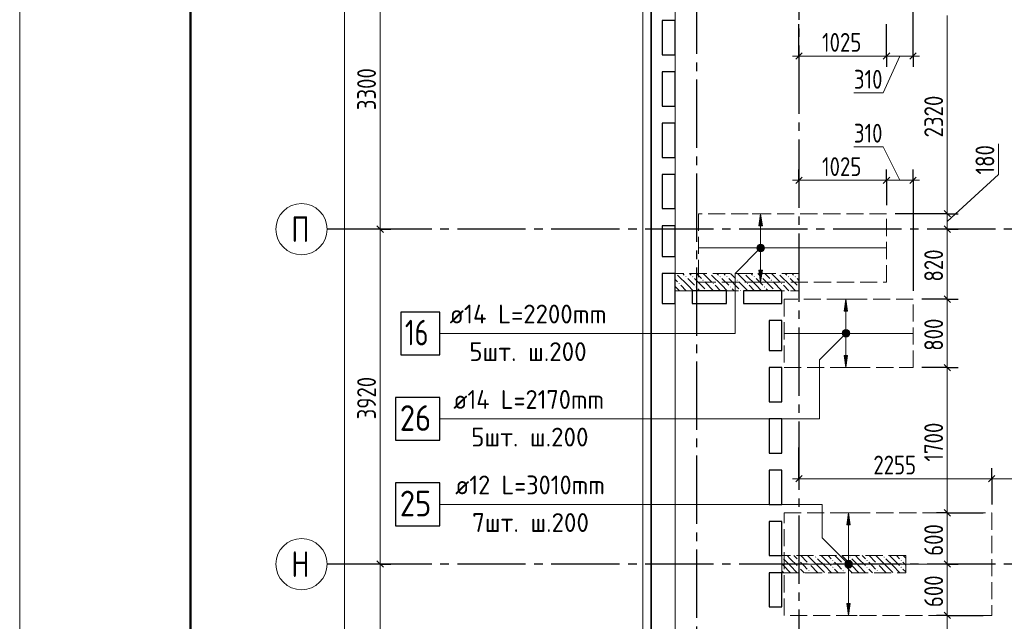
# Model space of a CAD drawing. Header units: millimetres. Extents: x 0 to 43617, y 0 to 59400.
# Tile 22 of 31: x 0 to 11528, y 45581 to 52621. Entities that reach past the tile are written whole.
import ezdxf

# ---------------------------------------------------------------- set-up
doc = ezdxf.new("R2010")
doc.units = ezdxf.units.MM
doc.linetypes.add('______2', pattern=[270, 200, -70])
doc.linetypes.add('______5', pattern=[1100, 800, -100, 100, -100])
for name, color, linetype, lineweight in [('Standard', 7, 'Continuous', 25), ('ДОП Верх по У', 7, 'Continuous', 25), ('ЖБ Пилон', 180, 'Continuous', 25), ('Оси', 40, '______5', 18), ('Позиционная метка номер позиции', 7, 'Continuous', 13), ('Примечания', 7, 'Continuous', 25)]:
    doc.layers.add(name, color=color, linetype=linetype, lineweight=lineweight)
doc.layers.add('ЖБ Перекрытие верхний уровень', color=7, linetype='Continuous', lineweight=25, true_color=0xe0e0ff)
doc.styles.add('GOST 2.304-81', font='txt')
doc.styles.add('ISOCPEUR', font='txt')

msp = doc.modelspace()

# ---------------------------------------------------------------- hatches: boundary and pattern name
at = {"layer": 'ДОП Верх по У', "linetype": 'Continuous', "lineweight": 13, "transparency": 33554687}
for points in [[(8695, 50210), (8675, 50350), (8655, 50210)], [(8637, 49950), (8712, 49950), (8707, 49969)], [(8637, 49950), (8707, 49969), (8642, 49969)], [(8642, 49931), (8712, 49950), (8637, 49950)], [(8642, 49969), (8707, 49969), (8693, 49982)], [(8642, 49969), (8693, 49982), (8656, 49982)], [(8642, 49931), (8707, 49931), (8712, 49950)], [(8656, 49918), (8707, 49931), (8642, 49931)], [(8656, 49982), (8693, 49982), (8675, 49988)], [(8656, 49918), (8693, 49918), (8707, 49931)], [(8693, 49918), (8656, 49918), (8675, 49913)], [(9694, 49210), (9674, 49350), (9654, 49210)], [(9636, 48950), (9711, 48950), (9706, 48969)], [(9636, 48950), (9706, 48969), (9642, 48969)], [(9642, 48931), (9711, 48950), (9636, 48950)], [(9642, 48969), (9706, 48969), (9693, 48982)], [(9642, 48969), (9693, 48982), (9655, 48982)], [(9642, 48931), (9706, 48931), (9711, 48950)], [(9655, 48918), (9706, 48931), (9642, 48931)], [(9655, 48982), (9693, 48982), (9674, 48988)], [(9655, 48918), (9693, 48918), (9706, 48931)], [(9693, 48918), (9655, 48918), (9674, 48913)], [(9725, 46710), (9705, 46850), (9685, 46710)], [(9667, 46250), (9742, 46250), (9737, 46269)], [(9667, 46250), (9737, 46269), (9673, 46269)], [(9673, 46231), (9742, 46250), (9667, 46250)], [(9673, 46269), (9737, 46269), (9724, 46282)], [(9673, 46269), (9724, 46282), (9686, 46282)], [(9673, 46231), (9737, 46231), (9742, 46250)], [(9686, 46218), (9737, 46231), (9673, 46231)], [(9686, 46282), (9724, 46282), (9705, 46288)], [(9686, 46218), (9724, 46218), (9737, 46231)], [(9724, 46218), (9686, 46218), (9705, 46213)]]:
    msp.add_hatch(color=7, dxfattribs=at).paths.add_polyline_path(points)
for points in [[(8695, 49690), (8675, 49550), (8655, 49690)], [(9694, 48690), (9674, 48550), (9654, 48690)], [(9725, 45790), (9705, 45650), (9685, 45790)]]:
    msp.add_hatch(color=7, dxfattribs=at).paths.add_polyline_path(points, flags=16)
at = {"layer": 'ЖБ Пилон', "linetype": 'Continuous', "lineweight": 18, "transparency": 33554687}
for points in [[(7684, 49650), (7681, 49647), (7678, 49650)], [(7794, 49613), (7801, 49620), (7807, 49613), (7801, 49607)], [(7874, 49613), (7881, 49620), (7887, 49613), (7881, 49607)], [(7994, 49573), (8001, 49580), (8007, 49573), (8001, 49567)], [(8084, 49650), (8081, 49647), (8078, 49650)], [(8194, 49613), (8201, 49620), (8207, 49613), (8201, 49607)], [(8274, 49613), (8281, 49620), (8287, 49613), (8281, 49607)], [(8394, 49573), (8401, 49580), (8407, 49573), (8401, 49567)], [(8484, 49650), (8481, 49647), (8478, 49650)], [(8594, 49613), (8601, 49620), (8607, 49613), (8601, 49607)], [(8674, 49613), (8681, 49620), (8687, 49613), (8681, 49607)], [(8794, 49573), (8801, 49580), (8807, 49573), (8801, 49567)], [(8884, 49650), (8881, 49647), (8878, 49650)], [(8994, 49613), (9001, 49620), (9007, 49613), (9001, 49607)], [(9074, 49613), (9081, 49620), (9087, 49613), (9081, 49607)], [(7714, 49533), (7721, 49540), (7727, 49533), (7721, 49527)], [(7914, 49493), (7921, 49500), (7927, 49493), (7921, 49487)], [(8034, 49453), (8041, 49460), (8047, 49453), (8044, 49450), (8038, 49450)], [(8114, 49533), (8121, 49540), (8127, 49533), (8121, 49527)], [(8314, 49493), (8321, 49500), (8327, 49493), (8321, 49487)], [(8434, 49453), (8441, 49460), (8447, 49453), (8444, 49450), (8438, 49450)], [(8514, 49533), (8521, 49540), (8527, 49533), (8521, 49527)], [(8714, 49493), (8721, 49500), (8727, 49493), (8721, 49487)], [(8834, 49453), (8841, 49460), (8847, 49453), (8844, 49450), (8838, 49450)], [(8914, 49533), (8921, 49540), (8927, 49533), (8921, 49527)], [(9114, 49493), (9121, 49500), (9124, 49497), (9124, 49490), (9121, 49487)], [(8924, 46337), (8927, 46333), (8924, 46330)], [(9114, 46293), (9121, 46300), (9127, 46293), (9121, 46287)], [(9234, 46253), (9241, 46260), (9247, 46253), (9241, 46247)], [(9314, 46333), (9321, 46340), (9327, 46333), (9321, 46327)], [(9514, 46293), (9521, 46300), (9527, 46293), (9521, 46287)], [(9634, 46253), (9641, 46260), (9647, 46253), (9641, 46247)], [(9714, 46333), (9721, 46340), (9727, 46333), (9721, 46327)], [(9914, 46293), (9921, 46300), (9927, 46293), (9921, 46287)], [(10034, 46253), (10041, 46260), (10047, 46253), (10041, 46247)], [(10114, 46333), (10121, 46340), (10127, 46333), (10121, 46327)], [(10314, 46293), (10321, 46300), (10327, 46293), (10321, 46287)], [(9114, 46213), (9121, 46220), (9127, 46213), (9121, 46207)], [(9234, 46173), (9241, 46180), (9247, 46173), (9241, 46167)], [(9514, 46213), (9521, 46220), (9527, 46213), (9521, 46207)], [(9634, 46173), (9641, 46180), (9647, 46173), (9641, 46167)], [(9914, 46213), (9921, 46220), (9927, 46213), (9921, 46207)], [(10034, 46173), (10041, 46180), (10047, 46173), (10041, 46167)], [(10314, 46213), (10321, 46220), (10327, 46213), (10321, 46207)]]:
    msp.add_hatch(color=7, dxfattribs=at).paths.add_polyline_path(points, flags=16)
at = {"layer": 'Позиционная метка номер позиции', "linetype": 'Continuous', "lineweight": 13, "transparency": 33554687}
for points in [[(8707, 49918), (8643, 49982), (8631, 49961)], [(8707, 49918), (8631, 49961), (8686, 49907)], [(8686, 49907), (8631, 49961), (8631, 49939)], [(8686, 49907), (8631, 49939), (8663, 49907)], [(8663, 49907), (8631, 49939), (8643, 49918)], [(8718, 49939), (8663, 49993), (8643, 49982)], [(8718, 49939), (8643, 49982), (8707, 49918)], [(8718, 49961), (8686, 49993), (8663, 49993)], [(8718, 49961), (8663, 49993), (8718, 49939)], [(8686, 49993), (8718, 49961), (8707, 49982)], [(9706, 48918), (9642, 48982), (9631, 48961)], [(9706, 48918), (9631, 48961), (9685, 48907)], [(9685, 48907), (9631, 48961), (9631, 48939)], [(9685, 48907), (9631, 48939), (9663, 48907)], [(9663, 48907), (9631, 48939), (9642, 48918)], [(9717, 48939), (9663, 48993), (9642, 48982)], [(9717, 48939), (9642, 48982), (9706, 48918)], [(9717, 48961), (9685, 48993), (9663, 48993)], [(9717, 48961), (9663, 48993), (9717, 48939)], [(9685, 48993), (9717, 48961), (9706, 48982)], [(9673, 46218), (9716, 46293), (9662, 46239)], [(9662, 46239), (9716, 46293), (9694, 46293)], [(9662, 46239), (9694, 46293), (9662, 46261)], [(9662, 46261), (9694, 46293), (9673, 46282)], [(9673, 46218), (9737, 46282), (9716, 46293)], [(9694, 46207), (9737, 46282), (9673, 46218)], [(9694, 46207), (9748, 46261), (9737, 46282)], [(9716, 46207), (9748, 46261), (9694, 46207)], [(9716, 46207), (9748, 46239), (9748, 46261)], [(9748, 46239), (9716, 46207), (9737, 46218)]]:
    msp.add_hatch(color=7, dxfattribs=at).paths.add_polyline_path(points)

# ---------------------------------------------------------------- linework, layer by layer
at = {"layer": 'Standard', "color": 7, "linetype": 'Continuous', "lineweight": 25, "transparency": 33554687}
for p, q in [((7394, 28680), (7394, 57220)), ((7524, 52610), (7524, 52210)), ((7674, 52610), (7524, 52610)), ((7674, 52210), (7674, 52610)), ((9086, 52159), (9161, 52234)), ((10111, 52159), (10186, 52234)), ((10423, 52159), (10498, 52234)), ((7524, 52210), (7674, 52210)), ((7524, 52010), (7524, 51610)), ((7674, 52010), (7524, 52010)), ((7674, 51610), (7674, 52010)), ((7524, 51610), (7674, 51610)), ((7524, 51410), (7524, 51010)), ((7674, 51410), (7524, 51410)), ((7674, 51010), (7674, 51410)), ((7524, 51010), (7674, 51010)), ((7524, 50810), (7524, 50410)), ((7674, 50810), (7524, 50810)), ((7674, 50410), (7674, 50810)), ((9086, 50704), (9161, 50779)), ((10111, 50704), (10186, 50779)), ((10423, 50704), (10498, 50779)), ((7524, 50410), (7674, 50410)), ((10823, 50388), (10898, 50313)), ((4258, 50133), (4183, 50208)), ((7524, 50210), (7524, 49850)), ((7674, 50210), (7524, 50210)), ((7674, 49850), (7674, 50210)), ((10823, 50208), (10898, 50133)), ((7524, 49850), (7674, 49850)), ((7524, 49650), (7524, 49300)), ((7674, 49650), (7524, 49650)), ((7674, 49300), (7674, 49650)), ((7874, 49450), (7874, 49300)), ((8274, 49450), (7874, 49450)), ((8274, 49300), (8274, 49450)), ((8474, 49450), (8474, 49300)), ((8924, 49450), (8474, 49450)), ((8924, 49300), (8924, 49450)), ((10823, 49388), (10898, 49313)), ((7524, 49300), (7674, 49300)), ((7874, 49300), (8274, 49300)), ((8474, 49300), (8924, 49300)), ((8774, 49100), (8774, 48750)), ((8924, 49100), (8774, 49100)), ((8924, 48750), (8924, 49100)), ((8774, 48750), (8924, 48750)), ((8774, 48550), (8774, 48150)), ((8924, 48550), (8774, 48550)), ((8924, 48150), (8924, 48550)), ((10823, 48588), (10898, 48513)), ((8774, 48150), (8924, 48150)), ((8774, 47950), (8774, 47550)), ((8924, 47950), (8774, 47950)), ((8924, 47550), (8924, 47950)), ((8774, 47550), (8924, 47550)), ((8774, 47350), (8774, 46950)), ((8924, 47350), (8774, 47350)), ((8924, 46950), (8924, 47350)), ((9086, 47213), (9161, 47288)), ((11343, 47213), (11418, 47288)), ((8774, 46950), (8924, 46950)), ((10823, 46888), (10898, 46813)), ((8774, 46750), (8774, 46350)), ((8924, 46750), (8774, 46750)), ((8924, 46350), (8924, 46750)), ((8774, 46350), (8924, 46350)), ((4258, 46213), (4183, 46288)), ((10823, 46288), (10898, 46213)), ((8774, 46150), (8774, 45750)), ((8924, 46150), (8774, 46150)), ((8924, 45750), (8924, 46150)), ((8774, 45750), (8924, 45750)), ((10823, 45688), (10898, 45613))]:
    msp.add_line(p, q, dxfattribs=at)
at = {"layer": 'Standard', "color": 7, "linetype": 'Continuous', "lineweight": 13, "transparency": 33554687}
for p, q in [((4221, 50170), (4221, 53470)), ((10861, 52670), (10861, 50350)), ((9124, 52196), (9049, 52196)), ((10305, 52196), (10111, 51764)), ((10149, 52196), (10461, 52196)), ((10461, 52196), (10536, 52196)), ((10111, 51764), (9767, 51764)), ((10111, 51133), (9767, 51133)), ((10305, 50742), (10111, 51133)), ((11461, 50810), (11461, 51170)), ((9124, 50742), (9049, 50742)), ((9124, 50742), (10149, 50742)), ((10149, 50742), (10461, 50742)), ((10461, 50742), (10536, 50742)), ((10861, 50260), (11461, 50810)), ((10861, 50350), (10861, 50170)), ((4221, 46250), (4221, 50170)), ((10861, 50170), (10861, 49350)), ((10861, 49350), (10861, 48550)), ((10861, 48550), (10861, 46850)), ((9124, 47250), (9049, 47250)), ((9124, 47250), (11381, 47250)), ((11381, 47250), (12279, 47250)), ((10861, 46850), (10861, 46250)), ((4221, 42330), (4221, 46250)), ((10861, 46250), (10861, 45650)), ((10861, 45650), (10861, 43950))]:
    msp.add_line(p, q, dxfattribs=at)
at = {"layer": 'Standard', "color": 251, "linetype": 'Continuous', "lineweight": -3, "true_color": 0x656565, "transparency": 33554687}
for p, q in [((9124, 52196), (9124, 52570)), ((9124, 52196), (9124, 52321)), ((10149, 52196), (10149, 52321)), ((10461, 52196), (10461, 52321)), ((9124, 52196), (9124, 52071)), ((10149, 52196), (10149, 52071)), ((10461, 52196), (10461, 52071)), ((9124, 50742), (9124, 50867)), ((10149, 50742), (10149, 50867)), ((10461, 50742), (10461, 50867)), ((9124, 50742), (9124, 50617)), ((9124, 50742), (9124, 50450)), ((10149, 50742), (10149, 50617)), ((10149, 50742), (10149, 50450)), ((10461, 50742), (10461, 50617)), ((10461, 50742), (10461, 49450)), ((10861, 50350), (10736, 50350)), ((10861, 50350), (10986, 50350)), ((4221, 50170), (4096, 50170)), ((4221, 50170), (4346, 50170)), ((10861, 50170), (10736, 50170)), ((10861, 50170), (10986, 50170)), ((10861, 50170), (10861, 50170)), ((10861, 49350), (10736, 49350)), ((10861, 49350), (10986, 49350)), ((10861, 48550), (10736, 48550)), ((10861, 48550), (10986, 48550)), ((9124, 47250), (9124, 47617)), ((9124, 47250), (9124, 47375)), ((11381, 47250), (11381, 47375)), ((9124, 47250), (9124, 47125)), ((11381, 47250), (11381, 47125)), ((11381, 47250), (11381, 46950)), ((10861, 46850), (10736, 46850)), ((10861, 46850), (10986, 46850)), ((10861, 46850), (11281, 46850)), ((4221, 46250), (4096, 46250)), ((4221, 46250), (4346, 46250)), ((10861, 46250), (10736, 46250)), ((10861, 46250), (10986, 46250)), ((10861, 46250), (10861, 46250)), ((10861, 45650), (10736, 45650)), ((10861, 45650), (10986, 45650)), ((10861, 45650), (11281, 45650))]:
    msp.add_line(p, q, dxfattribs=at)
at = {"layer": 'Standard', "color": 7, "linetype": 'Continuous', "lineweight": 13, "transparency": 33554687}
msp.add_lwpolyline([(0, 0), (42000, 0), (42000, 59400), (0, 59400), (0, 0)], close=True, dxfattribs=at)
at = {"layer": 'Standard', "color": 7, "linetype": 'Continuous', "lineweight": 18, "transparency": 33554687}
msp.add_lwpolyline([(42000, 59400), (0, 59400), (0, 0), (42000, 0), (42000, 59400)], dxfattribs=at)
at = {"layer": 'Standard', "color": 7, "linetype": 'Continuous', "lineweight": 13, "transparency": 33554687}
for points in [[(42000, 59400), (0, 59400), (0, 0), (42000, 0), (42000, 59400)], [(7674, 10380), (33074, 10380), (33074, 57220), (7674, 57220), (7674, 10380)], [(3802, 10630), (3802, 33448), (3802, 33448), (3802, 57120)], [(9124, 52196), (9318, 52196), (9318, 52196), (10149, 52196)]]:
    msp.add_lwpolyline(points, dxfattribs=at)
at = {"layer": 'Standard', "color": 7, "linetype": 'Continuous', "lineweight": 50, "transparency": 33554687}
msp.add_lwpolyline([(2000, 58900), (41500, 58900), (41500, 500), (2000, 500), (2000, 58900)], close=True, dxfattribs=at)
at = {"layer": 'Standard', "color": 254, "linetype": 'Continuous', "lineweight": 18, "true_color": 0xc4c4ff, "transparency": 33554687}
msp.add_lwpolyline([(7294, 10000), (33174, 10000), (33174, 57320), (7294, 57320), (7294, 10000)], dxfattribs=at)
at = {"layer": 'Standard', "color": 7, "linetype": 'Continuous', "lineweight": 25, "transparency": 33554687}
msp.add_lwpolyline([(7394, 10100), (33074, 10100), (33074, 57220), (7394, 57220), (7394, 10100)], dxfattribs=at)
at = {"layer": 'Standard', "color": 251, "linetype": 'Continuous', "lineweight": -3, "true_color": 0x656565, "transparency": 33554687}
for points in [[(10461, 52196), (10461, 52455), (10461, 52455), (10461, 53570)], [(10149, 52196), (10149, 52387), (10149, 52387), (10149, 52570)], [(10861, 50350), (10844, 50350), (10844, 50350), (10844, 50350), (10844, 50350), (10844, 50350), (10844, 50350), (10844, 50350), (10844, 50350), (10844, 50350), (10844, 50350), (10844, 50350), (10844, 50350), (10844, 50350), (10844, 50350), (10844, 50350), (10844, 50350), (10844, 50350), (10844, 50350), (10844, 50350), (10844, 50350), (10844, 50350), (10844, 50350), (10844, 50350), (10844, 50350), (10844, 50350), (10844, 50350), (10844, 50350), (10844, 50350), (10844, 50350), (10844, 50350), (10844, 50350), (10844, 50350), (10844, 50350), (10844, 50350), (10844, 50350), (10844, 50350), (10844, 50350), (10844, 50350), (10844, 50350), (10844, 50350), (10844, 50350), (10844, 50350), (10844, 50350), (10844, 50350), (10844, 50350), (10844, 50350), (10844, 50350), (10844, 50350), (10844, 50350), (10844, 50350), (10844, 50350), (10844, 50350), (10249, 50350)], [(4221, 50170), (4204, 50170), (4204, 50170), (4204, 50170), (4204, 50170), (4204, 50170), (4204, 50170), (3700, 50170)], [(10861, 49350), (10844, 49350), (10844, 49350), (10844, 49350), (10844, 49350), (10844, 49350), (10844, 49350), (10844, 49350), (10844, 49350), (10844, 49350), (10844, 49350), (10844, 49350), (10844, 49350), (10844, 49350), (10844, 49350), (10844, 49350), (10844, 49350), (10844, 49350), (10844, 49350), (10844, 49350), (10844, 49350), (10844, 49350), (10844, 49350), (10844, 49350), (10844, 49350), (10844, 49350), (10844, 49350), (10844, 49350), (10844, 49350), (10844, 49350), (10844, 49350), (10844, 49350), (10844, 49350), (10844, 49350), (10844, 49350), (10844, 49350), (10844, 49350), (10844, 49350), (10844, 49350), (10844, 49350), (10844, 49350), (10844, 49350), (10844, 49350), (10844, 49350), (10844, 49350), (10844, 49350), (10844, 49350), (10844, 49350), (10844, 49350), (10844, 49350), (10844, 49350), (10561, 49350)], [(10861, 48550), (10844, 48550), (10844, 48550), (10844, 48550), (10844, 48550), (10844, 48550), (10844, 48550), (10844, 48550), (10844, 48550), (10844, 48550), (10844, 48550), (10844, 48550), (10844, 48550), (10844, 48550), (10844, 48550), (10844, 48550), (10844, 48550), (10844, 48550), (10844, 48550), (10844, 48550), (10844, 48550), (10844, 48550), (10844, 48550), (10844, 48550), (10844, 48550), (10844, 48550), (10844, 48550), (10844, 48550), (10844, 48550), (10844, 48550), (10844, 48550), (10844, 48550), (10844, 48550), (10844, 48550), (10844, 48550), (10844, 48550), (10844, 48550), (10844, 48550), (10844, 48550), (10844, 48550), (10844, 48550), (10844, 48550), (10844, 48550), (10844, 48550), (10844, 48550), (10844, 48550), (10844, 48550), (10844, 48550), (10844, 48550), (10561, 48550)], [(4221, 46250), (4204, 46250), (4204, 46250), (4204, 46250), (4204, 46250), (4204, 46250), (4204, 46250), (4204, 46250), (4204, 46250), (3700, 46250)]]:
    msp.add_lwpolyline(points, dxfattribs=at)
at = {"layer": 'ДОП Верх по У', "color": 251, "linetype": 'Continuous', "lineweight": 13, "true_color": 0x494949, "transparency": 33554687}
for p, q in [((8675, 50350), (8575, 50350)), ((8675, 50350), (8655, 50210)), ((8695, 50210), (8675, 50350)), ((8675, 50350), (8775, 50350)), ((8675, 50350), (8675, 50350)), ((8655, 50210), (8695, 50210)), ((8675, 49980), (8675, 50210)), ((8637, 49950), (8637, 49950)), ((8675, 49690), (8675, 49920)), ((8712, 49950), (8712, 49950)), ((8675, 49550), (8655, 49690)), ((8655, 49690), (8695, 49690)), ((8695, 49690), (8675, 49550)), ((8675, 49550), (8575, 49550)), ((8675, 49550), (8775, 49550)), ((8675, 49550), (8675, 49550)), ((9674, 49350), (9574, 49350)), ((9674, 49350), (9654, 49210)), ((9694, 49210), (9674, 49350)), ((9674, 49350), (9774, 49350)), ((9674, 49350), (9674, 49350)), ((9654, 49210), (9694, 49210)), ((9674, 48980), (9674, 49210)), ((9636, 48950), (9636, 48950)), ((9674, 48690), (9674, 48920)), ((9711, 48950), (9711, 48950)), ((9674, 48550), (9654, 48690)), ((9654, 48690), (9694, 48690)), ((9694, 48690), (9674, 48550)), ((9674, 48550), (9574, 48550)), ((9674, 48550), (9774, 48550)), ((9674, 48550), (9674, 48550)), ((9705, 46850), (9605, 46850)), ((9705, 46850), (9685, 46710)), ((9725, 46710), (9705, 46850)), ((9705, 46850), (9805, 46850)), ((9705, 46850), (9705, 46850)), ((9685, 46710), (9725, 46710)), ((9705, 46280), (9705, 46710)), ((9667, 46250), (9667, 46250)), ((9742, 46250), (9742, 46250)), ((9705, 45790), (9705, 46220)), ((9705, 45650), (9685, 45790)), ((9685, 45790), (9725, 45790)), ((9725, 45790), (9705, 45650)), ((9705, 45650), (9605, 45650)), ((9705, 45650), (9805, 45650)), ((9705, 45650), (9705, 45650))]:
    msp.add_line(p, q, dxfattribs=at)
at = {"layer": 'ДОП Верх по У', "color": 7, "linetype": 'Continuous', "lineweight": 18, "transparency": 33554687}
for p, q in [((10142, 49950), (7956, 49950)), ((10456, 48950), (8956, 48950)), ((11375, 46250), (8955, 46250))]:
    msp.add_line(p, q, dxfattribs=at)
at = {"layer": 'ДОП Верх по У', "color": 7, "linetype": 'Continuous', "lineweight": 13, "transparency": 33554687}
for p, q in [((5013, 48950), (7121, 48950)), ((5057, 47950), (7121, 47950)), ((5079, 46950), (7121, 46950))]:
    msp.add_line(p, q, dxfattribs=at)
at = {"layer": 'ДОП Верх по У', "color": 7, "linetype": 'Continuous', "lineweight": 25, "transparency": 33554687}
for points in [[(4461, 48700), (4921, 48700), (4921, 49200), (4461, 49200), (4461, 48700)], [(4401, 47700), (4921, 47700), (4921, 48200), (4401, 48200), (4401, 47700)], [(4401, 46700), (4921, 46700), (4921, 47200), (4401, 47200), (4401, 46700)]]:
    msp.add_lwpolyline(points, dxfattribs=at)
at = {"layer": 'ДОП Верх по У', "color": 251, "linetype": 'Continuous', "lineweight": 13, "true_color": 0x494949, "transparency": 33554687}
for centre in [(8675, 49950), (9674, 48950), (9705, 46250)]:
    msp.add_circle(centre, 37.5, dxfattribs=at)
at = {"layer": 'ЖБ Перекрытие верхний уровень', "color": 7, "linetype": 'Continuous', "lineweight": 18, "transparency": 33554687}
for p, q in [((7394, 57220), (7394, 28680)), ((7524, 52210), (7524, 52610)), ((7524, 52610), (7674, 52610)), ((7674, 52610), (7674, 52210)), ((7674, 52210), (7524, 52210)), ((7524, 51610), (7524, 52010)), ((7524, 52010), (7674, 52010)), ((7674, 52010), (7674, 51610)), ((7674, 51610), (7524, 51610)), ((7524, 51010), (7524, 51410)), ((7524, 51410), (7674, 51410)), ((7674, 51410), (7674, 51010)), ((7674, 51010), (7524, 51010)), ((7524, 50810), (7674, 50810)), ((7524, 50410), (7524, 50810)), ((7674, 50810), (7674, 50410)), ((7674, 50410), (7524, 50410)), ((7524, 49850), (7524, 50210)), ((7524, 50210), (7674, 50210)), ((7674, 50210), (7674, 49850)), ((7674, 49850), (7524, 49850)), ((7524, 49300), (7524, 49650)), ((7524, 49650), (7674, 49650)), ((7674, 49650), (7674, 49300)), ((7874, 49300), (7874, 49450)), ((7874, 49450), (8274, 49450)), ((8274, 49450), (8274, 49300)), ((8474, 49300), (8474, 49450)), ((8474, 49450), (8924, 49450)), ((8924, 49450), (8924, 49300)), ((7674, 49300), (7524, 49300)), ((8274, 49300), (7874, 49300)), ((8924, 49300), (8474, 49300)), ((8774, 48750), (8774, 49100)), ((8774, 49100), (8924, 49100)), ((8924, 49100), (8924, 48750)), ((8924, 48750), (8774, 48750)), ((8774, 48150), (8774, 48550)), ((8774, 48550), (8924, 48550)), ((8924, 48550), (8924, 48150)), ((8924, 48150), (8774, 48150)), ((8774, 47950), (8924, 47950)), ((8774, 47550), (8774, 47950)), ((8924, 47950), (8924, 47550)), ((8924, 47550), (8774, 47550)), ((8774, 46950), (8774, 47350)), ((8774, 47350), (8924, 47350)), ((8924, 47350), (8924, 46950)), ((8924, 46950), (8774, 46950)), ((8774, 46350), (8774, 46750)), ((8774, 46750), (8924, 46750)), ((8924, 46750), (8924, 46350)), ((8924, 46350), (8774, 46350)), ((8774, 45750), (8774, 46150)), ((8774, 46150), (8924, 46150)), ((8924, 46150), (8924, 45750)), ((8924, 45750), (8774, 45750))]:
    msp.add_line(p, q, dxfattribs=at)
at = {"layer": 'ЖБ Пилон', "color": 253, "linetype": '______2', "lineweight": 13, "true_color": 0xa0a0a0, "transparency": 33554687}
for p, q in [((9124, 49650), (7674, 49650)), ((7674, 49650), (7674, 49450)), ((9124, 49450), (9124, 49650)), ((7674, 49450), (9124, 49450)), ((10374, 46350), (8924, 46350)), ((8924, 46350), (8924, 46150)), ((10374, 46150), (10374, 46350)), ((8924, 46150), (10374, 46150))]:
    msp.add_line(p, q, dxfattribs=at)
at = {"layer": 'ЖБ Пилон', "color": 9, "linetype": 'Continuous', "lineweight": 18, "true_color": 0xc7c7c7, "transparency": 33554687}
for p, q in [((7674, 49580), (7701, 49553)), ((7821, 49513), (7701, 49633)), ((7764, 49650), (7781, 49633)), ((7821, 49593), (7901, 49513)), ((7861, 49633), (7844, 49650)), ((7901, 49593), (8021, 49473)), ((7924, 49650), (7981, 49593)), ((8004, 49650), (8101, 49553)), ((8221, 49513), (8101, 49633)), ((8164, 49650), (8181, 49633)), ((8221, 49593), (8301, 49513)), ((8261, 49633), (8244, 49650)), ((8301, 49593), (8421, 49473)), ((8324, 49650), (8381, 49593)), ((8404, 49650), (8501, 49553)), ((8621, 49513), (8501, 49633)), ((8564, 49650), (8581, 49633)), ((8621, 49593), (8701, 49513)), ((8661, 49633), (8644, 49650)), ((8701, 49593), (8821, 49473)), ((8724, 49650), (8781, 49593)), ((8804, 49650), (8901, 49553)), ((9021, 49513), (8901, 49633)), ((8964, 49650), (8981, 49633)), ((9021, 49593), (9101, 49513)), ((9061, 49633), (9044, 49650)), ((9101, 49593), (9124, 49570)), ((7724, 49450), (7674, 49500)), ((7741, 49513), (7804, 49450)), ((7821, 49513), (7884, 49450)), ((7964, 49450), (7941, 49473)), ((8124, 49450), (8021, 49553)), ((8141, 49513), (8204, 49450)), ((8221, 49513), (8284, 49450)), ((8364, 49450), (8341, 49473)), ((8524, 49450), (8421, 49553)), ((8541, 49513), (8604, 49450)), ((8621, 49513), (8684, 49450)), ((8764, 49450), (8741, 49473)), ((8924, 49450), (8821, 49553)), ((8941, 49513), (9004, 49450)), ((9021, 49513), (9084, 49450)), ((9021, 46313), (8984, 46350)), ((9064, 46350), (9101, 46313)), ((9144, 46350), (9221, 46273)), ((9341, 46233), (9224, 46350)), ((9421, 46313), (9384, 46350)), ((9464, 46350), (9501, 46313)), ((9544, 46350), (9621, 46273)), ((9741, 46233), (9624, 46350)), ((9821, 46313), (9784, 46350)), ((9864, 46350), (9901, 46313)), ((9944, 46350), (10021, 46273)), ((10141, 46233), (10024, 46350)), ((10221, 46313), (10184, 46350)), ((10264, 46350), (10301, 46313)), ((10344, 46350), (10374, 46320)), ((8941, 46233), (8924, 46250)), ((8941, 46313), (9021, 46233)), ((8941, 46233), (9021, 46153)), ((9021, 46313), (9101, 46233)), ((9021, 46233), (9104, 46150)), ((9181, 46233), (9141, 46273)), ((9221, 46193), (9181, 46233)), ((9261, 46233), (9341, 46153)), ((9341, 46313), (9421, 46233)), ((9341, 46233), (9421, 46153)), ((9421, 46313), (9501, 46233)), ((9421, 46233), (9504, 46150)), ((9581, 46233), (9541, 46273)), ((9621, 46193), (9581, 46233)), ((9661, 46233), (9741, 46153)), ((9741, 46313), (9821, 46233)), ((9741, 46233), (9821, 46153)), ((9821, 46313), (9901, 46233)), ((9821, 46233), (9904, 46150)), ((9981, 46233), (9941, 46273)), ((10021, 46193), (9981, 46233)), ((10061, 46233), (10141, 46153)), ((10141, 46313), (10221, 46233)), ((10141, 46233), (10221, 46153)), ((10221, 46313), (10301, 46233)), ((10221, 46233), (10304, 46150)), ((10374, 46240), (10341, 46273)), ((8924, 46170), (8941, 46153)), ((9141, 46193), (9184, 46150)), ((9261, 46153), (9264, 46150)), ((9541, 46193), (9584, 46150)), ((9661, 46153), (9664, 46150)), ((9941, 46193), (9984, 46150)), ((10061, 46153), (10064, 46150)), ((10341, 46193), (10374, 46160))]:
    msp.add_line(p, q, dxfattribs=at)
at = {"layer": 'Оси', "color": 8, "linetype": '______5', "lineweight": -3, "transparency": 33554687}
for p, q in [((9124, 57820), (9124, 7100)), ((7924, 57420), (7924, 7100)), ((26824, 50170), (3600, 50170)), ((26824, 46250), (3600, 46250))]:
    msp.add_line(p, q, dxfattribs=at)
at = {"layer": 'Оси', "color": 7, "linetype": 'Continuous', "lineweight": 13, "transparency": 33554687}
for centre in [(3300, 50170), (3300, 46250)]:
    msp.add_circle(centre, 300, dxfattribs=at)
at = {"layer": 'Позиционная метка номер позиции', "color": 7, "linetype": 'Continuous', "lineweight": 13, "transparency": 33554687}
for p, q in [((8643, 49982), (8643, 49982)), ((8643, 49918), (8643, 49918)), ((8707, 49982), (8707, 49982)), ((8707, 49918), (8707, 49918)), ((9642, 48982), (9642, 48982)), ((9642, 48918), (9642, 48918)), ((9706, 48982), (9706, 48982)), ((9706, 48918), (9706, 48918)), ((9673, 46282), (9673, 46282)), ((9737, 46282), (9737, 46282)), ((9673, 46218), (9673, 46218)), ((9737, 46218), (9737, 46218))]:
    msp.add_line(p, q, dxfattribs=at)
for points in [[(8675, 49950), (8375, 49650), (8375, 48950), (4921, 48950)], [(9674, 48950), (9366, 48642), (9366, 47950), (4921, 47950)], [(9705, 46250), (9397, 46558), (9397, 46950), (4921, 46950)]]:
    msp.add_lwpolyline(points, dxfattribs=at)
for centre in [(8675, 49950), (9674, 48950), (9705, 46250)]:
    msp.add_circle(centre, 45, dxfattribs=at)
at = {"layer": 'Примечания', "color": 7, "linetype": '______2', "lineweight": 18, "transparency": 33554687}
for p, q in [((10149, 50350), (7949, 50350)), ((7949, 50350), (7949, 49550)), ((10149, 49550), (10149, 50350)), ((7949, 49550), (10149, 49550)), ((10461, 49350), (8949, 49350)), ((8949, 49350), (8949, 48550)), ((10461, 48550), (10461, 49350)), ((8949, 48550), (10461, 48550)), ((8949, 46850), (11381, 46850)), ((8949, 45650), (8949, 46850)), ((11381, 46850), (11381, 45650)), ((11381, 45650), (8949, 45650))]:
    msp.add_line(p, q, dxfattribs=at)

# ---------------------------------------------------------------- texts
at = {"layer": 'Standard', "color": 7, "linetype": 'Continuous', "lineweight": 25, "transparency": 33554687, "char_height": 220, "attachment_point": 7, "style": 'GOST 2.304-81'}
for s, insert, width in [('1025', (9394, 52246), 610.16), ('310', (9767, 51814), 469.5), ('310', (9767, 51183), 469.5), ('1025', (9394, 50792), 610.16), ('2255', (9995, 47300), 641.48)]:
    msp.add_mtext(s, dxfattribs=dict(at, insert=insert, width=width))
at = {"layer": 'Standard', "color": 7, "linetype": 'Continuous', "lineweight": 25, "transparency": 33554687, "char_height": 220, "attachment_point": 7, "rotation": 90, "style": 'GOST 2.304-81'}
for s, insert, width in [('3300', (4171, 51562), 641.48), ('2320', (10811, 51244), 657.05), ('180', (11411, 50810), 485.08), ('820', (10811, 49557), 531.97), ('800', (10811, 48747), 531.97), ('3920', (4171, 47944), 657.05), ('1700', (10811, 47450), 625.74), ('600', (10811, 46347), 531.97), ('600', (10811, 45747), 531.97)]:
    msp.add_mtext(s, dxfattribs=dict(at, insert=insert, width=width))
at = {"layer": 'ДОП Верх по У', "color": 7, "linetype": 'Continuous', "lineweight": 13, "transparency": 33554687, "attachment_point": 7, "style": 'ISOCPEUR'}
for s, insert, char_height, width in [('\\W0.96;ø14 L=2200mm ', (5033, 49067), 220, 2172.61), ('\\W0.75;16', (4511, 48810), 300, 472.29), ('\\W0.97;5шт. ш.200 ', (5264, 48627), 220, 1712.32), ('\\W0.94;ø14 L=2170mm ', (5077, 48067), 220, 2126.5), ('\\W0.87;26', (4451, 47810), 300, 550.8), ('\\W0.97;5шт. ш.200 ', (5286, 47627), 220, 1712.32), ('\\W0.94;ø12 L=3010mm ', (5099, 47067), 220, 2104.38), ('\\W0.87;25', (4451, 46810), 300, 550.8), ('\\W0.97;7шт. ш.200 ', (5297, 46627), 220, 1712.33)]:
    msp.add_mtext(s, dxfattribs=dict(at, insert=insert, char_height=char_height, width=width))
at = {"layer": 'Оси', "color": 7, "linetype": 'Continuous', "lineweight": 25, "transparency": 33554687, "char_height": 300, "width": 359.83, "attachment_point": 7, "style": 'ISOCPEUR'}
for s, insert in [('\\W0.80;П', (3180, 50020)), ('\\W0.80;Н', (3180, 46100))]:
    msp.add_mtext(s, dxfattribs=dict(at, insert=insert))

doc.saveas('drawing.dxf')
